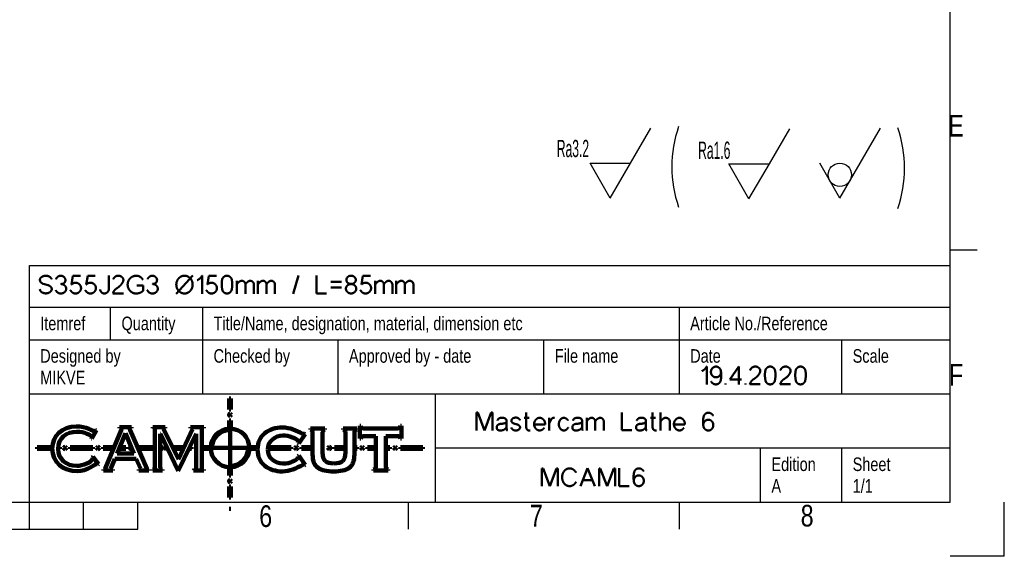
# Model space of a CAD drawing. Header units: millimetres. Extents: x 2085 to 2458, y 953 to 1217.
# Tile 3 of 4: x 2296 to 2458, y 953 to 1041. Entities that reach past the tile are written whole.
import ezdxf
from ezdxf.enums import TextEntityAlignment as Align

# ---------------------------------------------------------------- set-up
doc = ezdxf.new("R2010")
doc.units = ezdxf.units.MM
doc.linetypes.add('Continuous2', pattern=[0])
for name, color, linetype in [('FRAME 025', 1, 'Continuous'), ('FRAME 050', 1, 'Continuous'), ('FRAME 070', 1, 'Continuous'), ('FRAME 200', 1, 'Continuous'), ('mitta', 1, 'Continuous'), ('Title Block', 1, 'Continuous')]:
    doc.layers.add(name, color=color, linetype=linetype)
doc.styles.add('MCArial', font='Arial.TTF')
doc.styles.add('MCOLF SimpleSansCJK OC', font='OLF SimpleSansCJK OC.TTF')

msp = doc.modelspace()

# ---------------------------------------------------------------- linework, layer by layer
at = {"layer": 'FRAME 025', "color": 5, "linetype": 'Continuous2', "lineweight": 140, "true_color": 0x0000ff}
for p, q in [((2330.71, 978.84, 0), (2330.71, 976.99, 0)), ((2330.71, 975.21, 0), (2330.98, 975.21, 0)), ((2330.71, 975.21, 0), (2330.71, 974.07, 0)), ((2330.98, 974.07, 0), (2330.98, 975.21, 0)), ((2308.17, 972.22, 0), (2308.94, 973.6, 0)), ((2308.94, 973.6, 0), (2308.85, 973.64, 0)), ((2312.98, 973.6, 0), (2310.41, 967.42, 0)), ((2312.3, 969.78, 0), (2313.66, 973.11, 0)), ((2314.67, 974.11, 0), (2312.71, 974.11, 0)), ((2312.71, 974.11, 0), (2312.71, 973.97, 0)), ((2315.07, 969.78, 0), (2313.66, 973.11, 0)), ((2314.43, 973.62, 0), (2317.17, 967.31, 0)), ((2314.67, 973.97, 0), (2314.67, 974.11, 0)), ((2320.2, 974.11, 0), (2318.18, 974.11, 0)), ((2318.18, 974.11, 0), (2318.18, 973.97, 0)), ((2318.5, 973.7, 0), (2318.5, 967.42, 0)), ((2319.39, 967.42, 0), (2319.39, 972.99, 0)), ((2319.39, 972.99, 0), (2319.41, 972.99, 0)), ((2319.41, 972.99, 0), (2322.3, 966.96, 0)), ((2319.92, 973.81, 0), (2322.36, 968.86, 0)), ((2320.2, 973.97, 0), (2320.2, 974.11, 0)), ((2322.3, 966.96, 0), (2325.28, 972.99, 0)), ((2324.7, 973.79, 0), (2322.36, 968.86, 0)), ((2326.56, 974.11, 0), (2324.35, 974.11, 0)), ((2324.35, 974.11, 0), (2324.35, 973.97, 0)), ((2325.28, 972.99, 0), (2325.3, 972.99, 0)), ((2325.3, 972.99, 0), (2325.3, 967.42, 0)), ((2326.19, 967.42, 0), (2326.19, 973.7, 0)), ((2326.56, 973.97, 0), (2326.56, 974.11, 0)), ((2330.71, 973.66, 0), (2330.71, 973.86, 0)), ((2330.84, 973.86, 0), (2330.84, 970.84, 0)), ((2343.01, 973.04, 0), (2343.15, 972.94, 0)), ((2344.02, 973.73, 0), (2344.02, 973.9, 0)), ((2344.02, 973.9, 0), (2346.42, 973.9, 0)), ((2344.4, 969.61, 0), (2344.4, 973.27, 0)), ((2346.03, 973.26, 0), (2346.03, 969.94, 0)), ((2346.42, 973.9, 0), (2346.42, 973.73, 0)), ((2349.39, 973.73, 0), (2349.39, 973.9, 0)), ((2349.39, 973.9, 0), (2351.65, 973.9, 0)), ((2349.78, 969.94, 0), (2349.78, 973.27, 0)), ((2351.25, 973.26, 0), (2351.25, 969.61, 0)), ((2351.65, 973.9, 0), (2351.65, 973.73, 0)), ((2352.16, 972.26, 0), (2352.16, 974.32, 0)), ((2352.16, 974.32, 0), (2352.32, 974.32, 0)), ((2352.78, 973.9, 0), (2358.39, 973.9, 0)), ((2358.83, 974.32, 0), (2359.01, 974.32, 0)), ((2359.01, 974.32, 0), (2359.01, 972.26, 0)), ((2308.08, 972.27, 0), (2308.17, 972.22, 0)), ((2341.99, 971.53, 0), (2342.02, 971.69, 0)), ((2342.13, 971.43, 0), (2341.99, 971.53, 0)), ((2343.15, 972.94, 0), (2342.13, 971.43, 0)), ((2352.32, 972.26, 0), (2352.16, 972.26, 0)), ((2354.77, 972.63, 0), (2352.78, 972.63, 0)), ((2354.77, 967.61, 0), (2354.77, 972.63, 0)), ((2358.39, 972.63, 0), (2356.39, 972.63, 0)), ((2356.39, 972.63, 0), (2356.39, 967.62, 0)), ((2359.01, 972.26, 0), (2358.83, 972.26, 0)), ((2299.19, 970.82, 0), (2301.46, 970.82, 0)), ((2299.19, 970.56, 0), (2299.19, 970.82, 0)), ((2299.19, 970.56, 0), (2301.45, 970.56, 0)), ((2301.46, 970.82, 0), (2301.45, 970.62, 0)), ((2301.45, 970.62, 0), (2301.45, 970.56, 0)), ((2302.83, 970.61, 0), (2302.84, 970.82, 0)), ((2302.83, 970.56, 0), (2302.83, 970.61, 0)), ((2302.89, 970.56, 0), (2302.83, 970.56, 0)), ((2302.89, 970.82, 0), (2302.84, 970.82, 0)), ((2302.89, 970.82, 0), (2302.89, 970.56, 0)), ((2304.6, 970.82, 0), (2308.3, 970.82, 0)), ((2304.6, 970.56, 0), (2304.6, 970.82, 0)), ((2308.3, 970.56, 0), (2304.6, 970.56, 0)), ((2308.3, 970.82, 0), (2308.3, 970.56, 0)), ((2310.01, 970.82, 0), (2311.67, 970.82, 0)), ((2310.01, 970.56, 0), (2310.01, 970.82, 0)), ((2310.01, 970.56, 0), (2311.55, 970.56, 0)), ((2311.67, 970.82, 0), (2311.55, 970.56, 0)), ((2312.3, 969.78, 0), (2315.07, 969.78, 0)), ((2313.71, 970.56, 0), (2312.79, 970.56, 0)), ((2313.71, 970.82, 0), (2312.9, 970.82, 0)), ((2313.71, 970.82, 0), (2313.71, 970.56, 0)), ((2315.81, 970.82, 0), (2318.3, 970.82, 0)), ((2315.81, 970.82, 0), (2315.92, 970.56, 0)), ((2318.3, 970.56, 0), (2315.92, 970.56, 0)), ((2318.3, 970.82, 0), (2318.3, 970.56, 0)), ((2321.56, 970.82, 0), (2321.69, 970.56, 0)), ((2321.56, 970.82, 0), (2323.12, 970.82, 0)), ((2321.69, 970.56, 0), (2323, 970.56, 0)), ((2323.12, 970.82, 0), (2323, 970.56, 0)), ((2324.38, 970.82, 0), (2324.24, 970.56, 0)), ((2324.24, 970.56, 0), (2324.53, 970.56, 0)), ((2324.38, 970.82, 0), (2324.53, 970.82, 0)), ((2324.53, 970.82, 0), (2324.53, 970.56, 0)), ((2326.34, 970.56, 0), (2326.34, 970.82, 0)), ((2326.34, 970.82, 0), (2327.47, 970.82, 0)), ((2326.34, 970.56, 0), (2327.47, 970.56, 0)), ((2330.7, 970.69, 0), (2327.67, 970.69, 0)), ((2327.68, 970.82, 0), (2327.88, 970.82, 0)), ((2330.84, 967.52, 0), (2330.84, 970.54, 0)), ((2334.01, 970.69, 0), (2330.99, 970.69, 0)), ((2333.81, 970.56, 0), (2334.01, 970.56, 0)), ((2334.22, 970.82, 0), (2335.18, 970.82, 0)), ((2334.22, 970.56, 0), (2335.18, 970.56, 0)), ((2340.86, 970.56, 0), (2337.23, 970.56, 0)), ((2337.26, 970.82, 0), (2340.86, 970.82, 0)), ((2340.86, 970.56, 0), (2340.86, 970.82, 0)), ((2342.57, 970.82, 0), (2342.57, 970.56, 0)), ((2342.57, 970.82, 0), (2344.2, 970.82, 0)), ((2342.57, 970.56, 0), (2344.2, 970.56, 0)), ((2347.98, 970.82, 0), (2347.98, 970.56, 0)), ((2347.98, 970.82, 0), (2349.58, 970.82, 0)), ((2347.98, 970.56, 0), (2349.58, 970.56, 0)), ((2351.68, 970.82, 0), (2351.45, 970.82, 0)), ((2351.68, 970.56, 0), (2351.45, 970.56, 0)), ((2351.68, 970.56, 0), (2351.68, 970.82, 0)), ((2353.39, 970.82, 0), (2353.39, 970.56, 0)), ((2353.39, 970.82, 0), (2354.57, 970.82, 0)), ((2353.39, 970.56, 0), (2354.57, 970.56, 0)), ((2357.09, 970.82, 0), (2356.59, 970.82, 0)), ((2357.09, 970.56, 0), (2356.59, 970.56, 0)), ((2357.09, 970.56, 0), (2357.09, 970.82, 0)), ((2362.5, 970.82, 0), (2358.8, 970.82, 0)), ((2358.8, 970.82, 0), (2358.8, 970.56, 0)), ((2358.8, 970.56, 0), (2362.5, 970.56, 0)), ((2362.5, 970.56, 0), (2362.5, 970.82, 0)), ((2308.29, 969.24, 0), (2308.17, 969.15, 0)), ((2309.27, 968.02, 0), (2308.29, 969.24, 0)), ((2311.29, 967.3, 0), (2311.95, 968.92, 0)), ((2315.44, 968.92, 0), (2311.95, 968.92, 0)), ((2316.13, 967.3, 0), (2315.44, 968.92, 0)), ((2341.99, 969.35, 0), (2342.13, 969.45, 0)), ((2342.02, 969.18, 0), (2341.99, 969.35, 0)), ((2342.13, 969.45, 0), (2343.15, 967.93, 0)), ((2309.15, 967.95, 0), (2309.27, 968.02, 0)), ((2310.04, 967.15, 0), (2310.04, 967.01, 0)), ((2310.04, 967.01, 0), (2311.6, 967.01, 0)), ((2311.6, 967.01, 0), (2311.6, 967.15, 0)), ((2315.86, 967.15, 0), (2315.86, 967.01, 0)), ((2315.86, 967.01, 0), (2317.51, 967.01, 0)), ((2317.51, 967.01, 0), (2317.51, 967.15, 0)), ((2318.18, 967.15, 0), (2318.18, 967.01, 0)), ((2318.18, 967.01, 0), (2319.76, 967.01, 0)), ((2319.76, 967.01, 0), (2319.76, 967.15, 0)), ((2324.93, 967.15, 0), (2324.84, 967.01, 0)), ((2324.84, 967.01, 0), (2326.56, 967.01, 0)), ((2326.56, 967.01, 0), (2326.56, 967.15, 0)), ((2330.71, 966.17, 0), (2330.71, 967.31, 0)), ((2330.98, 967.72, 0), (2330.98, 967.52, 0)), ((2330.98, 967.31, 0), (2330.98, 966.17, 0)), ((2343.15, 967.93, 0), (2343.01, 967.83, 0)), ((2354.39, 966.98, 0), (2354.39, 967.15, 0)), ((2356.78, 966.98, 0), (2354.39, 966.98, 0)), ((2356.78, 967.15, 0), (2356.78, 966.98, 0)), ((2330.98, 966.17, 0), (2330.71, 966.17, 0)), ((2330.71, 962.54, 0), (2330.71, 964.39, 0)), ((2330.71, 964.39, 0), (2330.98, 964.39, 0)), ((2330.98, 964.39, 0), (2330.98, 962.54, 0))]:
    msp.add_line(p, q, dxfattribs=at)
at = {"layer": 'FRAME 025', "color": 1, "linetype": 'Continuous2', "lineweight": 140, "true_color": 0xff0000}
msp.add_line((2330.98, 960.69, 0), (2330.71, 960.69, 0), dxfattribs=at)
at = {"layer": 'FRAME 025', "color": 5, "linetype": 'Continuous2', "lineweight": 140, "true_color": 0x0000ff}
for centre, radius, start, end in [((2330.84, 970.69, 0), 3.17, 92.4378, 177.5632), ((2330.84, 970.69, 0), 2.97, 92.602, 177.3991), ((2330.84, 970.69, 0), 3.38, 87.7144, 92.2862), ((2330.84, 970.69, 0), 3.17, 0, 90), ((2314.57, 970.69, 0), 0.177, 128.7693, 278.1103), ((2330.84, 970.69, 0), 3.38, 177.7138, 182.2865), ((2330.84, 970.69, 0), 3.17, 180, 270), ((2330.84, 970.69, 0), 3.17, 272.4378, 357.5629), ((2330.84, 970.69, 0), 2.97, 272.602, 357.3987), ((2330.84, 970.69, 0), 3.38, 357.7144, 2.2852), ((2330.84, 970.69, 0), 3.38, 267.7147, 272.2862)]:
    msp.add_arc(centre, radius, start, end, dxfattribs=at)
for points in [[(2330.67, 976.13, 0), (2330.67, 976.23, 0), (2330.74, 976.31, 0), (2330.84, 976.31, 0)], [(2330.84, 976.31, 0), (2330.94, 976.31, 0), (2331.02, 976.23, 0), (2331.02, 976.13, 0)], [(2330.84, 975.95, 0), (2330.74, 975.95, 0), (2330.67, 976.03, 0), (2330.67, 976.13, 0)], [(2331.02, 976.13, 0), (2331.02, 976.03, 0), (2330.94, 975.95, 0), (2330.84, 975.95, 0)], [(2305.59, 974.23, 0), (2303.28, 974.23, 0), (2301.65, 972.69, 0), (2301.65, 970.62, 0)], [(2302.63, 970.54, 0), (2302.63, 972.36, 0), (2303.98, 973.36, 0), (2305.7, 973.36, 0)], [(2308.52, 973.43, 0), (2308.37, 973.43, 0), (2307.28, 974.23, 0), (2305.59, 974.23, 0)], [(2305.7, 973.36, 0), (2306.86, 973.36, 0), (2308.13, 972.76, 0), (2308.13, 972.53, 0)], [(2308.85, 973.64, 0), (2308.73, 973.54, 0), (2308.71, 973.43, 0), (2308.52, 973.43, 0)], [(2312.71, 973.97, 0), (2312.94, 973.96, 0), (2313.04, 973.91, 0), (2313.04, 973.81, 0)], [(2313.04, 973.81, 0), (2313.04, 973.76, 0), (2313.02, 973.69, 0), (2312.98, 973.6, 0)], [(2314.37, 973.83, 0), (2314.37, 973.92, 0), (2314.48, 973.96, 0), (2314.67, 973.97, 0)], [(2314.43, 973.62, 0), (2314.39, 973.7, 0), (2314.37, 973.77, 0), (2314.37, 973.83, 0)], [(2318.18, 973.97, 0), (2318.43, 973.97, 0), (2318.5, 973.92, 0), (2318.5, 973.7, 0)], [(2319.92, 973.81, 0), (2319.92, 973.91, 0), (2319.98, 973.96, 0), (2320.2, 973.97, 0)], [(2324.35, 973.97, 0), (2324.58, 973.96, 0), (2324.7, 973.89, 0), (2324.7, 973.79, 0)], [(2326.19, 973.7, 0), (2326.19, 973.92, 0), (2326.26, 973.97, 0), (2326.56, 973.97, 0)], [(2335.36, 970.45, 0), (2335.36, 971.59, 0), (2335.75, 972.48, 0), (2336.54, 973.11, 0)], [(2336.54, 973.11, 0), (2337.33, 973.74, 0), (2338.3, 974.05, 0), (2339.46, 974.05, 0)], [(2339.46, 974.05, 0), (2340.07, 974.05, 0), (2340.64, 973.94, 0), (2341.19, 973.74, 0)], [(2341.19, 973.74, 0), (2341.71, 973.5, 0), (2342.23, 973.27, 0), (2342.75, 973.04, 0)], [(2342.75, 973.04, 0), (2342.84, 973.04, 0), (2342.93, 973.04, 0), (2343.01, 973.04, 0)], [(2344.4, 973.27, 0), (2344.4, 973.49, 0), (2344.27, 973.65, 0), (2344.02, 973.73, 0)], [(2346.42, 973.73, 0), (2346.16, 973.65, 0), (2346.03, 973.49, 0), (2346.03, 973.26, 0)], [(2349.68, 973.56, 0), (2349.62, 973.63, 0), (2349.52, 973.69, 0), (2349.39, 973.73, 0)], [(2349.78, 973.27, 0), (2349.78, 973.39, 0), (2349.74, 973.49, 0), (2349.68, 973.56, 0)], [(2351.35, 973.57, 0), (2351.28, 973.5, 0), (2351.25, 973.4, 0), (2351.25, 973.26, 0)], [(2351.65, 973.73, 0), (2351.51, 973.69, 0), (2351.41, 973.64, 0), (2351.35, 973.57, 0)], [(2352.32, 974.32, 0), (2352.36, 974.18, 0), (2352.41, 974.07, 0), (2352.48, 974, 0)], [(2352.48, 974, 0), (2352.54, 973.93, 0), (2352.64, 973.9, 0), (2352.78, 973.9, 0)], [(2358.39, 973.9, 0), (2358.62, 973.9, 0), (2358.77, 974.04, 0), (2358.83, 974.32, 0)], [(2308.13, 972.53, 0), (2308.13, 972.41, 0), (2308.1, 972.34, 0), (2308.08, 972.27, 0)], [(2337.78, 972.09, 0), (2337.28, 971.66, 0), (2337.03, 971.11, 0), (2337.03, 970.45, 0)], [(2339.52, 972.75, 0), (2338.86, 972.75, 0), (2338.28, 972.53, 0), (2337.78, 972.09, 0)], [(2341.1, 972.43, 0), (2340.49, 972.64, 0), (2339.96, 972.75, 0), (2339.52, 972.75, 0)], [(2342.02, 971.69, 0), (2342.02, 971.97, 0), (2341.71, 972.22, 0), (2341.1, 972.43, 0)], [(2352.78, 972.63, 0), (2352.55, 972.63, 0), (2352.4, 972.51, 0), (2352.32, 972.26, 0)], [(2358.83, 972.26, 0), (2358.77, 972.51, 0), (2358.62, 972.63, 0), (2358.39, 972.63, 0)], [(2301.65, 970.62, 0), (2301.65, 968.29, 0), (2303.49, 966.89, 0), (2305.72, 966.89, 0)], [(2305.67, 967.75, 0), (2303.98, 967.75, 0), (2302.63, 968.8, 0), (2302.63, 970.54, 0)], [(2303.75, 970.87, 0), (2303.65, 970.87, 0), (2303.57, 970.79, 0), (2303.57, 970.69, 0)], [(2303.57, 970.69, 0), (2303.57, 970.59, 0), (2303.65, 970.51, 0), (2303.75, 970.51, 0)], [(2303.92, 970.69, 0), (2303.92, 970.79, 0), (2303.84, 970.87, 0), (2303.75, 970.87, 0)], [(2303.75, 970.51, 0), (2303.84, 970.51, 0), (2303.92, 970.59, 0), (2303.92, 970.69, 0)], [(2309.16, 970.87, 0), (2309.06, 970.87, 0), (2308.98, 970.79, 0), (2308.98, 970.69, 0)], [(2308.98, 970.69, 0), (2308.98, 970.59, 0), (2309.06, 970.51, 0), (2309.16, 970.51, 0)], [(2309.33, 970.69, 0), (2309.33, 970.79, 0), (2309.25, 970.87, 0), (2309.16, 970.87, 0)], [(2309.16, 970.51, 0), (2309.25, 970.51, 0), (2309.33, 970.59, 0), (2309.33, 970.69, 0)], [(2319.98, 970.87, 0), (2319.88, 970.87, 0), (2319.8, 970.79, 0), (2319.8, 970.69, 0)], [(2319.8, 970.69, 0), (2319.8, 970.59, 0), (2319.88, 970.51, 0), (2319.98, 970.51, 0)], [(2320.15, 970.69, 0), (2320.15, 970.79, 0), (2320.07, 970.87, 0), (2319.98, 970.87, 0)], [(2319.98, 970.51, 0), (2320.07, 970.51, 0), (2320.15, 970.59, 0), (2320.15, 970.69, 0)], [(2336.54, 967.77, 0), (2335.75, 968.39, 0), (2335.36, 969.28, 0), (2335.36, 970.45, 0)], [(2337.03, 970.45, 0), (2337.03, 969.78, 0), (2337.28, 969.23, 0), (2337.77, 968.8, 0)], [(2341.53, 970.69, 0), (2341.53, 970.79, 0), (2341.61, 970.87, 0), (2341.71, 970.87, 0)], [(2341.71, 970.51, 0), (2341.61, 970.51, 0), (2341.53, 970.59, 0), (2341.53, 970.69, 0)], [(2341.71, 970.87, 0), (2341.81, 970.87, 0), (2341.89, 970.79, 0), (2341.89, 970.69, 0)], [(2341.89, 970.69, 0), (2341.89, 970.59, 0), (2341.81, 970.51, 0), (2341.71, 970.51, 0)], [(2346.03, 969.94, 0), (2346.03, 969.28, 0), (2346.18, 968.81, 0), (2346.46, 968.55, 0)], [(2346.94, 970.69, 0), (2346.94, 970.79, 0), (2347.02, 970.87, 0), (2347.12, 970.87, 0)], [(2347.12, 970.51, 0), (2347.02, 970.51, 0), (2346.94, 970.59, 0), (2346.94, 970.69, 0)], [(2347.12, 970.87, 0), (2347.22, 970.87, 0), (2347.3, 970.79, 0), (2347.3, 970.69, 0)], [(2347.3, 970.69, 0), (2347.3, 970.59, 0), (2347.22, 970.51, 0), (2347.12, 970.51, 0)], [(2349.34, 968.55, 0), (2349.63, 968.82, 0), (2349.78, 969.29, 0), (2349.78, 969.94, 0)], [(2352.35, 970.69, 0), (2352.35, 970.79, 0), (2352.43, 970.87, 0), (2352.53, 970.87, 0)], [(2352.53, 970.51, 0), (2352.43, 970.51, 0), (2352.35, 970.59, 0), (2352.35, 970.69, 0)], [(2352.53, 970.87, 0), (2352.63, 970.87, 0), (2352.71, 970.79, 0), (2352.71, 970.69, 0)], [(2352.71, 970.69, 0), (2352.71, 970.59, 0), (2352.63, 970.51, 0), (2352.53, 970.51, 0)], [(2357.76, 970.69, 0), (2357.76, 970.79, 0), (2357.84, 970.87, 0), (2357.94, 970.87, 0)], [(2357.94, 970.51, 0), (2357.84, 970.51, 0), (2357.76, 970.59, 0), (2357.76, 970.69, 0)], [(2357.94, 970.87, 0), (2358.04, 970.87, 0), (2358.12, 970.79, 0), (2358.12, 970.69, 0)], [(2358.12, 970.69, 0), (2358.12, 970.59, 0), (2358.04, 970.51, 0), (2357.94, 970.51, 0)], [(2308.26, 968.93, 0), (2308.26, 968.39, 0), (2306.61, 967.75, 0), (2305.67, 967.75, 0)], [(2308.17, 969.15, 0), (2308.23, 969.08, 0), (2308.26, 969.03, 0), (2308.26, 968.93, 0)], [(2337.77, 968.8, 0), (2338.27, 968.36, 0), (2338.85, 968.15, 0), (2339.52, 968.15, 0)], [(2339.52, 968.15, 0), (2340.17, 968.15, 0), (2340.69, 968.25, 0), (2341.08, 968.45, 0)], [(2341.08, 968.45, 0), (2341.47, 968.65, 0), (2341.72, 968.79, 0), (2341.84, 968.88, 0)], [(2341.84, 968.88, 0), (2341.96, 968.96, 0), (2342.02, 969.06, 0), (2342.02, 969.18, 0)], [(2345.28, 967.42, 0), (2344.69, 967.81, 0), (2344.4, 968.54, 0), (2344.4, 969.61, 0)], [(2346.46, 968.55, 0), (2346.75, 968.28, 0), (2347.23, 968.15, 0), (2347.9, 968.15, 0)], [(2347.9, 968.15, 0), (2348.57, 968.15, 0), (2349.05, 968.28, 0), (2349.34, 968.55, 0)], [(2351.25, 969.61, 0), (2351.25, 968.55, 0), (2350.96, 967.82, 0), (2350.38, 967.43, 0)], [(2305.72, 966.89, 0), (2307.4, 966.89, 0), (2308.7, 968.06, 0), (2308.91, 968.06, 0)], [(2308.91, 968.06, 0), (2308.98, 968.06, 0), (2309.09, 968, 0), (2309.15, 967.95, 0)], [(2310.41, 967.42, 0), (2310.33, 967.23, 0), (2310.25, 967.15, 0), (2310.04, 967.15, 0)], [(2311.6, 967.15, 0), (2311.35, 967.16, 0), (2311.29, 967.19, 0), (2311.29, 967.3, 0)], [(2316.13, 967.3, 0), (2316.13, 967.21, 0), (2316.07, 967.15, 0), (2315.86, 967.15, 0)], [(2317.51, 967.15, 0), (2317.28, 967.16, 0), (2317.23, 967.17, 0), (2317.17, 967.31, 0)], [(2318.5, 967.42, 0), (2318.5, 967.19, 0), (2318.43, 967.15, 0), (2318.18, 967.15, 0)], [(2319.76, 967.15, 0), (2319.46, 967.15, 0), (2319.39, 967.19, 0), (2319.39, 967.42, 0)], [(2325.3, 967.42, 0), (2325.3, 967.19, 0), (2325.23, 967.15, 0), (2324.93, 967.15, 0)], [(2326.56, 967.15, 0), (2326.26, 967.15, 0), (2326.19, 967.19, 0), (2326.19, 967.42, 0)], [(2339.46, 966.84, 0), (2338.3, 966.84, 0), (2337.33, 967.15, 0), (2336.54, 967.77, 0)], [(2341.15, 967.17, 0), (2340.58, 966.95, 0), (2340.02, 966.84, 0), (2339.46, 966.84, 0)], [(2342.77, 967.93, 0), (2342.25, 967.65, 0), (2341.71, 967.4, 0), (2341.15, 967.17, 0)], [(2343.01, 967.83, 0), (2342.93, 967.9, 0), (2342.85, 967.93, 0), (2342.77, 967.93, 0)], [(2347.83, 966.84, 0), (2346.72, 966.84, 0), (2345.87, 967.04, 0), (2345.28, 967.42, 0)], [(2350.38, 967.43, 0), (2349.8, 967.04, 0), (2348.95, 966.84, 0), (2347.83, 966.84, 0)], [(2354.39, 967.15, 0), (2354.64, 967.22, 0), (2354.77, 967.38, 0), (2354.77, 967.61, 0)], [(2356.39, 967.62, 0), (2356.39, 967.39, 0), (2356.52, 967.23, 0), (2356.78, 967.15, 0)], [(2330.67, 965.25, 0), (2330.67, 965.35, 0), (2330.74, 965.43, 0), (2330.84, 965.43, 0)], [(2330.84, 965.07, 0), (2330.74, 965.07, 0), (2330.67, 965.15, 0), (2330.67, 965.25, 0)], [(2330.84, 965.43, 0), (2330.94, 965.43, 0), (2331.02, 965.35, 0), (2331.02, 965.25, 0)], [(2331.02, 965.25, 0), (2331.02, 965.15, 0), (2330.94, 965.07, 0), (2330.84, 965.07, 0)]]:
    msp.add_open_spline(points, degree=3, dxfattribs=at)
msp.add_open_spline([(2337.26, 970.82, 0), (2337.26, 970.81, 0), (2337.26, 970.8, 0), (2337.25, 970.78, 0), (2337.25, 970.77, 0), (2337.25, 970.76, 0), (2337.25, 970.75, 0), (2337.24, 970.73, 0), (2337.24, 970.72, 0), (2337.24, 970.71, 0), (2337.24, 970.7, 0), (2337.24, 970.68, 0), (2337.24, 970.67, 0), (2337.24, 970.65, 0), (2337.24, 970.65, 0), (2337.23, 970.63, 0), (2337.23, 970.62, 0), (2337.23, 970.6, 0), (2337.23, 970.59, 0), (2337.23, 970.57, 0), (2337.23, 970.56, 0), (2337.23, 970.56, 0)], degree=3, knots=[0, 0, 0, 0, 0.364221, 0.364221, 0.618299, 0.618299, 0.872417, 0.872417, 1.12655, 1.12655, 1.380676, 1.380676, 1.634775, 1.634775, 1.88883, 1.88883, 2.158205, 2.158205, 2.435816, 2.435816, 2.713451, 2.713451, 2.713451, 2.713451], dxfattribs=at)
at = {"layer": 'FRAME 050', "color": 6, "linetype": 'Continuous2', "lineweight": -3, "true_color": 0xff00ff}
for p, q in [((2453.49, 1003.14), (2449.04, 1003.14)), ((2297.9, 957.35), (2297.9, 961.8)), ((2306.8, 957.35), (2306.8, 961.8)), ((2315.69, 957.35), (2315.69, 961.8)), ((2360.14, 957.35), (2360.14, 961.8)), ((2404.59, 957.35), (2404.59, 961.8)), ((2226.78, 957.35), (2315.69, 957.35))]:
    msp.add_line(p, q, dxfattribs=at)
at = {"layer": 'FRAME 050', "color": 5, "linetype": 'Continuous2', "lineweight": 140, "true_color": 0x0000ff}
for p in [(2330.98, 978.84, 0), (2330.71, 976.99, 0)]:
    msp.add_line(p, (2330.98, 976.99, 0), dxfattribs=at)
at = {"layer": 'FRAME 070', "color": 174, "linetype": 'Continuous2', "lineweight": -3, "true_color": 0x000099}
for p, q in [((2449.04, 961.8), (2449.04, 1208.07)), ((2297.9, 1000.62), (2449.04, 1000.62)), ((2297.9, 993.81), (2297.9, 1000.62)), ((2297.9, 993.81), (2449.04, 993.81)), ((2297.9, 988.47), (2297.9, 993.81)), ((2311.24, 988.47), (2311.24, 993.81)), ((2326.35, 988.47), (2326.35, 993.81)), ((2404.59, 988.47), (2404.59, 993.81)), ((2297.9, 988.47), (2449.04, 988.47)), ((2297.9, 961.8), (2297.9, 988.47)), ((2326.35, 979.58), (2326.35, 988.47)), ((2348.58, 979.58), (2348.58, 988.47)), ((2382.36, 979.58), (2382.36, 988.47)), ((2404.59, 979.58), (2404.59, 988.47)), ((2431.26, 979.58), (2431.26, 988.47)), ((2297.9, 979.58), (2449.04, 979.58)), ((2364.58, 961.8), (2364.58, 979.58)), ((2364.58, 970.69), (2449.04, 970.69)), ((2417.93, 961.8), (2417.93, 970.69)), ((2431.26, 961.8), (2431.26, 970.69)), ((2093.42, 961.8), (2449.04, 961.8))]:
    msp.add_line(p, q, dxfattribs=at)
at = {"layer": 'FRAME 200', "color": 8, "linetype": 'Continuous2', "lineweight": -3, "true_color": 0x808080}
for q in [(2457.93, 961.8), (2449.04, 952.91)]:
    msp.add_line((2457.93, 952.91), q, dxfattribs=at)
at = {"layer": 'mitta', "color": 5, "linetype": 'Continuous2', "lineweight": -3, "true_color": 0x0000ff}
for p, q in [((2393.23, 1011.71), (2399.93, 1023.18)), ((2434.27, 1017.44), (2437.62, 1023.18)), ((2419.37, 1017.32), (2422.72, 1023.06)), ((2393.23, 1011.71), (2389.95, 1017.44)), ((2389.95, 1017.44), (2396.58, 1017.44)), ((2416.02, 1011.59), (2412.74, 1017.32)), ((2412.74, 1017.32), (2419.37, 1017.32)), ((2416.02, 1011.59), (2419.37, 1017.32)), ((2430.92, 1011.71), (2427.64, 1017.44)), ((2430.92, 1011.71), (2434.27, 1017.44))]:
    msp.add_line(p, q, dxfattribs=at)
at = {"layer": 'mitta', "color": 5, "linetype": 'Continuous2', "lineweight": 50, "true_color": 0x0000ff}
for p, q in [((2305.05, 998.95), (2304.81, 997.51)), ((2306.28, 998.95), (2305.05, 998.95)), ((2307.49, 998.95), (2307.24, 997.51)), ((2308.72, 998.95), (2307.49, 998.95)), ((2310.94, 998.99), (2310.94, 996.77)), ((2321.99, 995.97), (2324.74, 999.02)), ((2326.26, 998.99), (2326.26, 996.02)), ((2327.36, 998.95), (2327.12, 997.51)), ((2328.6, 998.95), (2327.36, 998.95)), ((2341.2, 996.02), (2342.05, 998.99)), ((2345.03, 996.07), (2345.03, 998.99)), ((2352.66, 998.95), (2352.41, 997.51)), ((2353.89, 998.95), (2352.66, 998.95)), ((2300.16, 997.65), (2300.96, 997.41)), ((2315.56, 997.37), (2316.6, 997.37)), ((2316.6, 997.37), (2316.6, 996.52)), ((2331.95, 998.13), (2331.95, 996.02)), ((2333.37, 996.02), (2333.37, 997.51)), ((2334.75, 996.02), (2334.75, 997.51)), ((2335.41, 998.13), (2335.41, 996.02)), ((2336.83, 996.02), (2336.83, 997.51)), ((2338.21, 996.02), (2338.21, 997.51)), ((2347.39, 997.96), (2349.16, 997.96)), ((2354.67, 998.13), (2354.67, 996.02)), ((2356.09, 996.02), (2356.09, 997.51)), ((2357.48, 996.02), (2357.48, 997.51)), ((2358.13, 998.13), (2358.13, 996.02)), ((2359.55, 996.02), (2359.55, 997.51)), ((2360.94, 996.02), (2360.94, 997.51)), ((2299.66, 996.56), (2299.59, 996.77)), ((2311.62, 996.07), (2313.33, 996.07)), ((2346.67, 996.07), (2345.03, 996.07)), ((2347.39, 997.03), (2349.16, 997.03)), ((2409.09, 984.07), (2409.09, 981.11)), ((2412.86, 981.93), (2414.36, 984.07)), ((2414.36, 984.07), (2414.36, 981.11)), ((2412.17, 981.26), (2412.17, 981.13)), ((2414.77, 981.93), (2412.86, 981.93)), ((2415.47, 981.26), (2415.47, 981.13)), ((2416.17, 981.16), (2417.87, 981.16)), ((2421.15, 981.16), (2422.85, 981.16)), ((2371.29, 973.54), (2371.29, 976.49)), ((2371.29, 976.49), (2371.5, 976.49)), ((2371.5, 976.49), (2372.6, 973.54)), ((2372.6, 973.54), (2373.72, 976.49)), ((2373.72, 976.49), (2373.92, 976.49)), ((2373.92, 976.49), (2373.92, 973.54)), ((2379.47, 976.5), (2379.47, 974.05)), ((2395.15, 973.59), (2395.15, 976.5)), ((2400.21, 976.5), (2400.21, 974.05)), ((2401.51, 976.5), (2401.51, 973.54)), ((2376.24, 975.02), (2376.24, 974)), ((2377.43, 974.71), (2377.98, 974.55)), ((2379.12, 975.64), (2379.94, 975.64)), ((2382.56, 974.62), (2382.56, 974.56)), ((2383.22, 975.64), (2383.22, 973.54)), ((2383.56, 975.37), (2383.22, 974.79)), ((2388.65, 975.02), (2388.65, 974)), ((2389.38, 975.64), (2389.38, 973.54)), ((2390.8, 973.54), (2390.8, 975.02)), ((2392.19, 973.54), (2392.19, 975.02)), ((2399.11, 975.02), (2399.11, 974)), ((2399.86, 975.64), (2400.68, 975.64)), ((2403.03, 973.54), (2403.03, 975.02)), ((2405.5, 974.62), (2405.5, 974.56)), ((2377.06, 973.93), (2377, 974.08)), ((2382.56, 974.56), (2380.75, 974.56)), ((2396.79, 973.59), (2395.15, 973.59)), ((2405.5, 974.56), (2403.7, 974.56)), ((2382.02, 964.4), (2382.02, 967.35)), ((2382.02, 967.35), (2382.23, 967.35)), ((2382.23, 967.35), (2383.33, 964.4)), ((2383.33, 964.4), (2384.45, 967.35)), ((2384.45, 967.35), (2384.66, 967.35)), ((2384.66, 967.35), (2384.66, 964.4)), ((2388.34, 964.4), (2389.53, 967.36)), ((2389.53, 967.36), (2390.73, 964.4)), ((2391.42, 964.4), (2391.42, 967.35)), ((2391.42, 967.35), (2391.62, 967.35)), ((2391.62, 967.35), (2392.73, 964.4)), ((2392.73, 964.4), (2393.84, 967.35)), ((2393.84, 967.35), (2394.05, 967.35)), ((2394.05, 967.35), (2394.05, 964.4)), ((2394.74, 964.45), (2394.74, 967.36)), ((2388.75, 965.41), (2390.32, 965.41)), ((2396.38, 964.45), (2394.74, 964.45))]:
    msp.add_line(p, q, dxfattribs=at)
at = {"layer": 'mitta', "color": 5, "linetype": 'Continuous2', "lineweight": 140, "true_color": 0x0000ff}
for p, q in [((2330.71, 978.84), (2330.98, 978.84)), ((2330.98, 962.54), (2330.71, 962.54))]:
    msp.add_line(p, q, dxfattribs=at)
at = {"layer": 'mitta', "color": 5, "linetype": 'Continuous2', "lineweight": -3, "true_color": 0x0000ff}
msp.add_circle((2430.94, 1015.53), 1.91, dxfattribs=at)
for centre, start, end in [((2423.76, 1016.84), 161.0448, 198.9552), ((2421.16, 1016.62), 341.0448, 18.9552)]:
    msp.add_arc(centre, 20.4, start, end, dxfattribs=at)
at = {"layer": 'mitta', "color": 5, "linetype": 'Continuous2', "lineweight": 50, "true_color": 0x0000ff}
for points in [[(2300.59, 998.96), (2300.39, 998.96), (2300.05, 998.85), (2299.78, 998.67), (2299.63, 998.43), (2299.63, 998.29)], [(2301.54, 998.4), (2301.5, 998.53), (2301.31, 998.75), (2301.06, 998.89), (2300.75, 998.96), (2300.59, 998.96)], [(2302.3, 998.4), (2302.32, 998.53), (2302.47, 998.74), (2302.68, 998.88), (2302.92, 998.96), (2303.05, 998.96)], [(2303.05, 998.96), (2303.2, 998.96), (2303.48, 998.85), (2303.68, 998.67), (2303.81, 998.41), (2303.81, 998.27)], [(2311.68, 998.4), (2311.72, 998.53), (2311.88, 998.74), (2312.1, 998.89), (2312.36, 998.97), (2312.5, 998.97)], [(2312.5, 998.97), (2312.67, 998.97), (2312.96, 998.86), (2313.19, 998.67), (2313.33, 998.43), (2313.33, 998.27)], [(2314.03, 997.51), (2314.03, 997.82), (2314.26, 998.36), (2314.64, 998.75), (2315.17, 998.97), (2315.45, 998.97)], [(2315.45, 998.97), (2315.62, 998.97), (2315.92, 998.88), (2316.2, 998.72), (2316.41, 998.5), (2316.5, 998.36)], [(2317.33, 998.4), (2317.35, 998.53), (2317.51, 998.74), (2317.71, 998.88), (2317.96, 998.96), (2318.09, 998.96)], [(2318.09, 998.96), (2318.24, 998.96), (2318.51, 998.85), (2318.72, 998.67), (2318.85, 998.41), (2318.85, 998.27)], [(2322.02, 997.51), (2322.02, 997.81), (2322.23, 998.34), (2322.6, 998.74), (2323.08, 998.97), (2323.37, 998.97)], [(2323.37, 998.97), (2323.64, 998.97), (2324.13, 998.74), (2324.49, 998.34), (2324.7, 997.81), (2324.7, 997.51)], [(2325.44, 998.22), (2325.7, 998.34), (2326.12, 998.74), (2326.26, 998.99)], [(2329.54, 998.33), (2329.57, 998.47), (2329.73, 998.71), (2329.94, 998.88), (2330.21, 998.98), (2330.35, 998.97)], [(2330.35, 998.97), (2330.51, 998.96), (2330.76, 998.85), (2330.97, 998.67), (2331.11, 998.43), (2331.13, 998.28)], [(2349.93, 998.29), (2349.93, 998.43), (2350.05, 998.67), (2350.26, 998.86), (2350.54, 998.97), (2350.7, 998.97)], [(2350.7, 998.97), (2350.87, 998.97), (2351.14, 998.86), (2351.35, 998.67), (2351.48, 998.43), (2351.48, 998.29)], [(2299.63, 998.29), (2299.63, 998.09), (2299.87, 997.76), (2300.16, 997.65)], [(2300.96, 997.41), (2301.27, 997.31), (2301.57, 996.97), (2301.57, 996.77)], [(2303.07, 997.61), (2303.24, 997.61), (2303.55, 997.49), (2303.8, 997.28), (2303.94, 997), (2303.94, 996.83)], [(2303.81, 998.27), (2303.81, 998.13), (2303.73, 997.91), (2303.57, 997.73), (2303.34, 997.62), (2303.2, 997.61)], [(2304.81, 997.51), (2304.93, 997.66), (2305.29, 997.82), (2305.49, 997.82)], [(2305.49, 997.82), (2305.67, 997.82), (2305.98, 997.68), (2306.24, 997.44), (2306.38, 997.11), (2306.38, 996.93)], [(2307.24, 997.51), (2307.36, 997.66), (2307.73, 997.82), (2307.93, 997.82)], [(2307.93, 997.82), (2308.11, 997.82), (2308.42, 997.68), (2308.68, 997.44), (2308.82, 997.11), (2308.82, 996.93)], [(2313.33, 998.27), (2313.33, 998.13), (2313.16, 997.76), (2312.87, 997.39), (2312.47, 997.03), (2312.23, 996.89)], [(2315.42, 996.05), (2315.12, 996.05), (2314.63, 996.28), (2314.25, 996.67), (2314.03, 997.2), (2314.03, 997.51)], [(2318.1, 997.61), (2318.27, 997.61), (2318.58, 997.49), (2318.83, 997.28), (2318.98, 997), (2318.98, 996.83)], [(2318.85, 998.27), (2318.85, 998.13), (2318.77, 997.91), (2318.6, 997.73), (2318.37, 997.62), (2318.24, 997.61)], [(2323.37, 996.05), (2323.08, 996.05), (2322.6, 996.28), (2322.23, 996.67), (2322.02, 997.21), (2322.02, 997.51)], [(2324.7, 997.51), (2324.7, 997.21), (2324.49, 996.67), (2324.13, 996.28), (2323.64, 996.05), (2323.37, 996.05)], [(2327.12, 997.51), (2327.24, 997.66), (2327.6, 997.82), (2327.81, 997.82)], [(2327.81, 997.82), (2327.98, 997.82), (2328.3, 997.68), (2328.55, 997.44), (2328.69, 997.11), (2328.69, 996.93)], [(2329.56, 996.7), (2329.39, 997.51), (2329.54, 998.33)], [(2331.13, 998.28), (2331.27, 997.49), (2331.11, 996.7)], [(2332.79, 998.13), (2332.65, 998.13), (2332.39, 998.02), (2332.18, 997.83), (2332.01, 997.62), (2331.95, 997.51)], [(2333.37, 997.51), (2333.37, 997.62), (2333.29, 997.85), (2333.13, 998.02), (2332.92, 998.13), (2332.79, 998.13)], [(2334.16, 998.13), (2334.02, 998.13), (2333.81, 998.03), (2333.61, 997.87), (2333.44, 997.68), (2333.37, 997.57)], [(2334.75, 997.51), (2334.75, 997.62), (2334.67, 997.85), (2334.52, 998.02), (2334.29, 998.13), (2334.16, 998.13)], [(2336.25, 998.13), (2336.11, 998.13), (2335.85, 998.02), (2335.64, 997.83), (2335.47, 997.62), (2335.41, 997.51)], [(2336.83, 997.51), (2336.83, 997.62), (2336.75, 997.85), (2336.59, 998.02), (2336.38, 998.13), (2336.25, 998.13)], [(2337.62, 998.13), (2337.48, 998.13), (2337.27, 998.03), (2337.07, 997.87), (2336.9, 997.68), (2336.83, 997.57)], [(2338.21, 997.51), (2338.21, 997.62), (2338.13, 997.85), (2337.98, 998.02), (2337.76, 998.13), (2337.62, 998.13)], [(2349.86, 996.83), (2349.86, 996.99), (2349.99, 997.27), (2350.22, 997.48), (2350.53, 997.61), (2350.7, 997.61)], [(2350.7, 997.61), (2350.54, 997.61), (2350.26, 997.71), (2350.05, 997.89), (2349.93, 998.14), (2349.93, 998.29)], [(2351.48, 998.29), (2351.48, 998.14), (2351.35, 997.89), (2351.14, 997.71), (2350.87, 997.61), (2350.7, 997.61)], [(2350.7, 997.61), (2350.88, 997.61), (2351.18, 997.48), (2351.42, 997.27), (2351.55, 996.99), (2351.55, 996.83)], [(2352.41, 997.51), (2352.54, 997.66), (2352.9, 997.82), (2353.1, 997.82)], [(2353.1, 997.82), (2353.28, 997.82), (2353.59, 997.68), (2353.85, 997.44), (2353.99, 997.11), (2353.99, 996.93)], [(2355.51, 998.13), (2355.37, 998.13), (2355.11, 998.02), (2354.9, 997.83), (2354.73, 997.62), (2354.67, 997.51)], [(2356.09, 997.51), (2356.09, 997.62), (2356.01, 997.85), (2355.85, 998.02), (2355.64, 998.13), (2355.51, 998.13)], [(2356.88, 998.13), (2356.75, 998.13), (2356.53, 998.03), (2356.33, 997.87), (2356.16, 997.68), (2356.09, 997.57)], [(2357.48, 997.51), (2357.48, 997.62), (2357.39, 997.85), (2357.24, 998.02), (2357.02, 998.13), (2356.88, 998.13)], [(2358.97, 998.13), (2358.83, 998.13), (2358.57, 998.02), (2358.36, 997.83), (2358.19, 997.62), (2358.13, 997.51)], [(2359.55, 997.51), (2359.55, 997.62), (2359.47, 997.85), (2359.31, 998.02), (2359.1, 998.13), (2358.97, 998.13)], [(2360.34, 998.13), (2360.21, 998.13), (2359.99, 998.03), (2359.79, 997.87), (2359.62, 997.68), (2359.55, 997.57)], [(2360.94, 997.51), (2360.94, 997.62), (2360.85, 997.85), (2360.7, 998.02), (2360.48, 998.13), (2360.34, 998.13)], [(2300.59, 996.07), (2300.44, 996.07), (2300.14, 996.15), (2299.88, 996.28), (2299.7, 996.46), (2299.66, 996.56)], [(2301.57, 996.77), (2301.57, 996.64), (2301.42, 996.39), (2301.17, 996.19), (2300.8, 996.07), (2300.59, 996.07)], [(2303.07, 996.05), (2302.92, 996.05), (2302.66, 996.12), (2302.44, 996.28), (2302.27, 996.49), (2302.22, 996.62)], [(2303.94, 996.83), (2303.94, 996.67), (2303.81, 996.39), (2303.57, 996.18), (2303.26, 996.05), (2303.07, 996.05)], [(2305.47, 996.05), (2305.35, 996.05), (2305.09, 996.12), (2304.88, 996.28), (2304.71, 996.48), (2304.65, 996.6)], [(2306.38, 996.93), (2306.38, 996.74), (2306.22, 996.42), (2305.98, 996.18), (2305.66, 996.05), (2305.47, 996.05)], [(2307.91, 996.05), (2307.79, 996.05), (2307.53, 996.12), (2307.31, 996.28), (2307.14, 996.48), (2307.09, 996.6)], [(2308.82, 996.93), (2308.82, 996.74), (2308.66, 996.42), (2308.42, 996.18), (2308.1, 996.05), (2307.91, 996.05)], [(2310.21, 996.05), (2310.09, 996.05), (2309.84, 996.15), (2309.66, 996.32), (2309.53, 996.55), (2309.51, 996.69)], [(2310.94, 996.77), (2310.94, 996.63), (2310.82, 996.36), (2310.64, 996.18), (2310.37, 996.05), (2310.21, 996.05)], [(2312.23, 996.89), (2312, 996.74), (2311.71, 996.36), (2311.62, 996.07)], [(2316.6, 996.52), (2316.35, 996.29), (2315.75, 996.05), (2315.42, 996.05)], [(2318.1, 996.05), (2317.96, 996.05), (2317.69, 996.12), (2317.47, 996.28), (2317.31, 996.49), (2317.25, 996.62)], [(2318.98, 996.83), (2318.98, 996.67), (2318.84, 996.39), (2318.61, 996.18), (2318.29, 996.05), (2318.1, 996.05)], [(2327.79, 996.05), (2327.66, 996.05), (2327.4, 996.12), (2327.19, 996.28), (2327.02, 996.48), (2326.96, 996.6)], [(2328.69, 996.93), (2328.69, 996.74), (2328.54, 996.42), (2328.29, 996.18), (2327.97, 996.05), (2327.79, 996.05)], [(2330.33, 996.05), (2330.19, 996.05), (2329.93, 996.15), (2329.71, 996.32), (2329.58, 996.56), (2329.56, 996.7)], [(2331.11, 996.7), (2331.09, 996.56), (2330.94, 996.32), (2330.73, 996.15), (2330.48, 996.05), (2330.33, 996.05)], [(2350.7, 996.06), (2350.53, 996.06), (2350.22, 996.18), (2349.99, 996.39), (2349.86, 996.67), (2349.86, 996.83)], [(2351.55, 996.83), (2351.55, 996.67), (2351.42, 996.39), (2351.18, 996.18), (2350.88, 996.06), (2350.7, 996.06)], [(2353.08, 996.05), (2352.96, 996.05), (2352.7, 996.12), (2352.48, 996.28), (2352.31, 996.48), (2352.26, 996.6)], [(2353.99, 996.93), (2353.99, 996.74), (2353.83, 996.42), (2353.59, 996.18), (2353.27, 996.05), (2353.08, 996.05)], [(2408.27, 983.31), (2408.54, 983.42), (2408.95, 983.82), (2409.09, 984.07)], [(2409.78, 983.17), (2409.78, 983.35), (2409.9, 983.66), (2410.13, 983.9), (2410.43, 984.04), (2410.61, 984.06)], [(2410.61, 982.29), (2410.43, 982.29), (2410.13, 982.43), (2409.9, 982.67), (2409.78, 982.98), (2409.78, 983.17)], [(2410.61, 984.06), (2410.85, 984.04), (2411.21, 983.8), (2411.32, 983.61)], [(2411.43, 983.15), (2411.43, 982.97), (2411.29, 982.64), (2411.08, 982.42), (2410.77, 982.29), (2410.61, 982.29)], [(2411.32, 983.61), (2411.39, 983.48), (2411.46, 982.98), (2411.46, 982.63)], [(2416.23, 983.48), (2416.27, 983.62), (2416.43, 983.83), (2416.65, 983.97), (2416.91, 984.06), (2417.05, 984.06)], [(2417.87, 983.35), (2417.87, 983.21), (2417.71, 982.85), (2417.42, 982.47), (2417.02, 982.12), (2416.77, 981.98)], [(2417.05, 984.06), (2417.21, 984.06), (2417.51, 983.94), (2417.74, 983.76), (2417.87, 983.51), (2417.87, 983.35)], [(2418.73, 981.78), (2418.56, 982.6), (2418.71, 983.41)], [(2418.71, 983.41), (2418.74, 983.55), (2418.9, 983.79), (2419.11, 983.96), (2419.39, 984.06), (2419.53, 984.06)], [(2419.53, 984.06), (2419.68, 984.04), (2419.94, 983.94), (2420.14, 983.76), (2420.28, 983.51), (2420.31, 983.36)], [(2420.31, 983.36), (2420.44, 982.57), (2420.28, 981.79)], [(2421.21, 983.48), (2421.24, 983.62), (2421.41, 983.83), (2421.62, 983.97), (2421.89, 984.06), (2422.03, 984.06)], [(2422.85, 983.35), (2422.85, 983.21), (2422.69, 982.85), (2422.4, 982.47), (2421.99, 982.12), (2421.75, 981.98)], [(2422.03, 984.06), (2422.19, 984.06), (2422.48, 983.94), (2422.72, 983.76), (2422.85, 983.51), (2422.85, 983.35)], [(2423.71, 981.78), (2423.54, 982.6), (2423.69, 983.41)], [(2423.69, 983.41), (2423.72, 983.55), (2423.88, 983.79), (2424.09, 983.96), (2424.36, 984.06), (2424.51, 984.06)], [(2424.51, 984.06), (2424.66, 984.04), (2424.92, 983.94), (2425.12, 983.76), (2425.26, 983.51), (2425.29, 983.36)], [(2425.29, 983.36), (2425.42, 982.57), (2425.26, 981.79)], [(2410.58, 981.13), (2410.34, 981.13), (2409.94, 981.38), (2409.83, 981.58)], [(2411.29, 981.55), (2411.19, 981.35), (2410.81, 981.13), (2410.58, 981.13)], [(2411.46, 982.63), (2411.46, 982.52), (2411.46, 982.25), (2411.42, 981.95), (2411.36, 981.68), (2411.29, 981.55)], [(2416.77, 981.98), (2416.55, 981.83), (2416.26, 981.44), (2416.17, 981.16)], [(2419.5, 981.13), (2419.36, 981.13), (2419.11, 981.23), (2418.89, 981.41), (2418.75, 981.64), (2418.73, 981.78)], [(2420.28, 981.78), (2420.26, 981.64), (2420.11, 981.41), (2419.91, 981.23), (2419.65, 981.13), (2419.5, 981.13)], [(2421.75, 981.98), (2421.52, 981.83), (2421.24, 981.44), (2421.15, 981.16)], [(2424.48, 981.13), (2424.34, 981.13), (2424.08, 981.23), (2423.86, 981.41), (2423.73, 981.64), (2423.71, 981.78)], [(2425.26, 981.78), (2425.24, 981.64), (2425.09, 981.41), (2424.89, 981.23), (2424.63, 981.13), (2424.48, 981.13)], [(2408.66, 976.05), (2408.77, 976.26), (2409.14, 976.47), (2409.37, 976.47)], [(2409.37, 976.47), (2409.61, 976.47), (2410, 976.23), (2410.12, 976.02)], [(2375.33, 974.66), (2374.97, 974.63), (2374.62, 974.32), (2374.62, 974.1)], [(2374.73, 975.19), (2374.82, 975.45), (2375.18, 975.65), (2375.47, 975.65)], [(2376.24, 974.87), (2375.99, 974.77), (2375.53, 974.66), (2375.33, 974.66)], [(2375.47, 975.65), (2375.62, 975.65), (2375.91, 975.6), (2376.12, 975.46), (2376.23, 975.21), (2376.24, 975.02)], [(2377.74, 975.68), (2377.6, 975.68), (2377.34, 975.6), (2377.15, 975.47), (2377.03, 975.29), (2377.03, 975.17)], [(2377.03, 975.17), (2377.03, 975.03), (2377.2, 974.8), (2377.43, 974.71)], [(2378.43, 975.26), (2378.4, 975.36), (2378.26, 975.51), (2378.08, 975.62), (2377.85, 975.68), (2377.74, 975.68)], [(2380.75, 974.61), (2380.75, 974.79), (2380.89, 975.16), (2381.12, 975.45), (2381.46, 975.64), (2381.66, 975.64)], [(2381.66, 973.57), (2381.46, 973.57), (2381.12, 973.76), (2380.89, 974.05), (2380.75, 974.42), (2380.75, 974.61)], [(2381.66, 975.64), (2381.86, 975.64), (2382.2, 975.46), (2382.44, 975.17), (2382.56, 974.81), (2382.56, 974.62)], [(2384, 975.64), (2383.86, 975.64), (2383.63, 975.5), (2383.56, 975.37)], [(2384.11, 975.62), (2384.06, 975.64), (2384, 975.64)], [(2384.81, 974.59), (2384.81, 974.8), (2384.93, 975.17), (2385.15, 975.47), (2385.45, 975.64), (2385.63, 975.64)], [(2385.63, 975.64), (2385.83, 975.64), (2386.2, 975.4), (2386.31, 975.19)], [(2387.74, 974.66), (2387.38, 974.63), (2387.03, 974.32), (2387.03, 974.1)], [(2387.14, 975.19), (2387.23, 975.45), (2387.59, 975.65), (2387.87, 975.65)], [(2388.65, 974.87), (2388.4, 974.77), (2387.94, 974.66), (2387.74, 974.66)], [(2387.87, 975.65), (2388.03, 975.65), (2388.32, 975.6), (2388.53, 975.46), (2388.64, 975.21), (2388.65, 975.02)], [(2390.22, 975.64), (2390.08, 975.64), (2389.82, 975.53), (2389.61, 975.34), (2389.44, 975.13), (2389.38, 975.02)], [(2390.8, 975.02), (2390.8, 975.13), (2390.72, 975.36), (2390.56, 975.53), (2390.35, 975.64), (2390.22, 975.64)], [(2391.59, 975.64), (2391.46, 975.64), (2391.24, 975.54), (2391.04, 975.38), (2390.87, 975.19), (2390.8, 975.09)], [(2392.19, 975.02), (2392.19, 975.13), (2392.1, 975.36), (2391.95, 975.53), (2391.73, 975.64), (2391.59, 975.64)], [(2398.21, 974.66), (2397.84, 974.63), (2397.49, 974.32), (2397.49, 974.1)], [(2397.61, 975.19), (2397.7, 975.45), (2398.06, 975.65), (2398.34, 975.65)], [(2399.11, 974.87), (2398.86, 974.77), (2398.41, 974.66), (2398.21, 974.66)], [(2398.34, 975.65), (2398.5, 975.65), (2398.79, 975.6), (2398.99, 975.46), (2399.11, 975.21), (2399.11, 975.02)], [(2402.37, 975.64), (2402.23, 975.64), (2401.97, 975.53), (2401.76, 975.36), (2401.58, 975.14), (2401.51, 975.02)], [(2403.03, 975.02), (2403.03, 975.16), (2402.92, 975.37), (2402.74, 975.54), (2402.5, 975.64), (2402.37, 975.64)], [(2403.7, 974.61), (2403.7, 974.79), (2403.83, 975.16), (2404.07, 975.45), (2404.4, 975.64), (2404.61, 975.64)], [(2404.61, 973.57), (2404.4, 973.57), (2404.07, 973.76), (2403.83, 974.05), (2403.7, 974.42), (2403.7, 974.61)], [(2404.61, 975.64), (2404.81, 975.64), (2405.14, 975.46), (2405.38, 975.17), (2405.5, 974.81), (2405.5, 974.62)], [(2408.49, 975), (2408.49, 975.43), (2408.6, 975.94), (2408.66, 976.05)], [(2408.63, 974), (2408.49, 974.28), (2408.49, 975)], [(2408.52, 974.46), (2408.52, 974.64), (2408.66, 974.96), (2408.87, 975.19), (2409.18, 975.33), (2409.35, 975.33)], [(2409.35, 975.33), (2409.52, 975.33), (2409.82, 975.19), (2410.04, 974.94), (2410.17, 974.62), (2410.17, 974.44)], [(2374.62, 974.1), (2374.62, 973.94), (2374.7, 973.74), (2374.87, 973.61), (2375.1, 973.56), (2375.23, 973.56)], [(2375.23, 973.56), (2375.45, 973.56), (2375.85, 973.7), (2376, 973.84)], [(2376, 973.84), (2376.12, 973.94), (2376.23, 974.04), (2376.24, 974.05)], [(2376.24, 974), (2376.24, 973.67), (2376.31, 973.54)], [(2377.74, 973.56), (2377.63, 973.56), (2377.41, 973.61), (2377.23, 973.71), (2377.1, 973.84), (2377.06, 973.93)], [(2378.44, 974.07), (2378.44, 973.97), (2378.33, 973.79), (2378.15, 973.64), (2377.88, 973.56), (2377.74, 973.56)], [(2377.98, 974.55), (2378.19, 974.49), (2378.44, 974.24), (2378.44, 974.07)], [(2379.47, 974.05), (2379.47, 973.95), (2379.54, 973.77), (2379.67, 973.64), (2379.85, 973.56), (2379.97, 973.56)], [(2379.97, 973.56), (2380.04, 973.56), (2380.08, 973.57)], [(2382.38, 973.97), (2382.25, 973.78), (2381.87, 973.57), (2381.66, 973.57)], [(2385.63, 973.56), (2385.47, 973.56), (2385.17, 973.72), (2384.94, 974), (2384.81, 974.38), (2384.81, 974.59)], [(2386.34, 974.07), (2386.23, 973.84), (2385.86, 973.56), (2385.63, 973.56)], [(2387.03, 974.1), (2387.03, 973.94), (2387.11, 973.74), (2387.28, 973.61), (2387.51, 973.56), (2387.64, 973.56)], [(2387.64, 973.56), (2387.86, 973.56), (2388.26, 973.7), (2388.41, 973.84)], [(2388.41, 973.84), (2388.52, 973.94), (2388.64, 974.04), (2388.65, 974.05)], [(2388.65, 974), (2388.65, 973.67), (2388.71, 973.54)], [(2397.49, 974.1), (2397.49, 973.94), (2397.58, 973.74), (2397.75, 973.61), (2397.97, 973.56), (2398.11, 973.56)], [(2398.11, 973.56), (2398.32, 973.56), (2398.72, 973.7), (2398.87, 973.84)], [(2398.87, 973.84), (2398.99, 973.94), (2399.11, 974.04), (2399.11, 974.05)], [(2399.11, 974), (2399.11, 973.67), (2399.18, 973.54)], [(2400.21, 974.05), (2400.21, 973.95), (2400.28, 973.77), (2400.42, 973.64), (2400.59, 973.56), (2400.71, 973.56)], [(2400.71, 973.56), (2400.78, 973.56), (2400.83, 973.57)], [(2405.32, 973.97), (2405.19, 973.78), (2404.82, 973.57), (2404.61, 973.57)], [(2409.35, 973.56), (2409.11, 973.57), (2408.74, 973.8), (2408.63, 974)], [(2410.17, 974.44), (2410.17, 974.25), (2410.04, 973.94), (2409.82, 973.7), (2409.52, 973.56), (2409.35, 973.56)], [(2385.35, 965.89), (2385.35, 966.17), (2385.53, 966.7), (2385.86, 967.11), (2386.31, 967.34), (2386.58, 967.34)], [(2386.58, 967.34), (2386.89, 967.34), (2387.43, 966.99), (2387.61, 966.69)], [(2397.08, 965.87), (2397.08, 966.3), (2397.19, 966.8), (2397.25, 966.92)], [(2397.25, 966.92), (2397.36, 967.12), (2397.73, 967.34), (2397.96, 967.34)], [(2397.96, 967.34), (2398.2, 967.34), (2398.59, 967.09), (2398.71, 966.89)], [(2386.58, 964.43), (2386.34, 964.43), (2385.88, 964.64), (2385.54, 965.04), (2385.35, 965.58), (2385.35, 965.89)], [(2387.64, 965.15), (2387.47, 964.81), (2386.92, 964.43), (2386.58, 964.43)], [(2397.23, 964.87), (2397.08, 965.14), (2397.08, 965.87)], [(2397.11, 965.32), (2397.12, 965.51), (2397.25, 965.82), (2397.46, 966.06), (2397.77, 966.19), (2397.94, 966.19)], [(2397.94, 966.19), (2398.11, 966.19), (2398.41, 966.05), (2398.63, 965.8), (2398.76, 965.49), (2398.76, 965.31)], [(2398.76, 965.31), (2398.76, 965.12), (2398.63, 964.8), (2398.41, 964.56), (2398.11, 964.43), (2397.94, 964.43)], [(2397.94, 964.43), (2397.7, 964.43), (2397.33, 964.67), (2397.23, 964.87)]]:
    msp.add_open_spline(points, degree=2, dxfattribs=at)
at = {"layer": 'Title Block', "color": 5, "linetype": 'Continuous2', "lineweight": 140, "true_color": 0x0000ff}
for p, q in [((2312.9, 970.82, 0), (2312.79, 970.56, 0)), ((2314.59, 970.51, 0), (2314.46, 970.83, 0)), ((2330.84, 970.54, 0), (2330.7, 970.69, 0)), ((2330.99, 970.69, 0), (2330.84, 970.84, 0)), ((2335.18, 970.82, 0), (2335.18, 970.56, 0)), ((2344.2, 970.56, 0), (2344.2, 970.82, 0)), ((2349.58, 970.56, 0), (2349.58, 970.82, 0)), ((2351.45, 970.82, 0), (2351.45, 970.56, 0)), ((2354.57, 970.56, 0), (2354.57, 970.82, 0)), ((2356.59, 970.82, 0), (2356.59, 970.56, 0))]:
    msp.add_line(p, q, dxfattribs=at)

# ---------------------------------------------------------------- texts
at = {"layer": 'FRAME 025', "color": 18, "linetype": 'Continuous2', "lineweight": -3, "true_color": 0x000000, "style": 'MCOLF SimpleSansCJK OC', "width": 0.8}
for s, height, p in [('Itemref', 2.223, (2299.68, 991.14)), ('Title/Name, designation, material, dimension etc', 2.2226, (2328.13, 991.14)), ('Article No./Reference', 2.2226, (2406.37, 991.14)), ('Quantity', 2.223, (2313.02, 991.14)), ('Designed by', 2.2226, (2299.68, 985.8)), ('Checked by', 2.223, (2328.13, 985.8)), ('Approved by - date', 2.2226, (2350.36, 985.8)), ('File name', 2.223, (2384.14, 985.8)), ('Date', 2.223, (2406.37, 985.8)), ('Scale', 2.223, (2433.04, 985.8)), ('MIKVE', 2.223, (2299.68, 982.25)), ('Edition', 2.223, (2419.71, 968.02)), ('Sheet', 2.223, (2433.04, 968.02)), ('A', 2.22, (2419.71, 964.47)), ('1/1', 2.223, (2433.04, 964.47))]:
    msp.add_text(s, height=height, dxfattribs=at).set_placement(p, align=Align.MIDDLE_LEFT)
at = {"layer": 'FRAME 050', "color": 6, "linetype": 'Continuous2', "lineweight": -3, "true_color": 0xff00ff, "style": 'MCOLF SimpleSansCJK OC', "width": 0.8}
for s, p in [('E', (2450.02, 1021.81)), ('F', (2450.02, 980.91)), ('6', (2336.69, 957.72)), ('7', (2381.12, 957.8)), ('8', (2425.57, 957.8))]:
    msp.add_text(s, height=3.56, dxfattribs=at).set_placement(p, align=Align.CENTER)
at = {"layer": 'mitta', "color": 5, "linetype": 'Continuous2', "lineweight": -3, "true_color": 0x0000ff, "style": 'MCArial', "width": 0.5}
for s, p in [('Ra3.2', (2384.48, 1021.27)), ('Ra1.6', (2407.68, 1020.99))]:
    msp.add_text(s, height=2.839, dxfattribs=at).set_placement(p, align=Align.TOP_LEFT)

doc.saveas('drawing.dxf')
